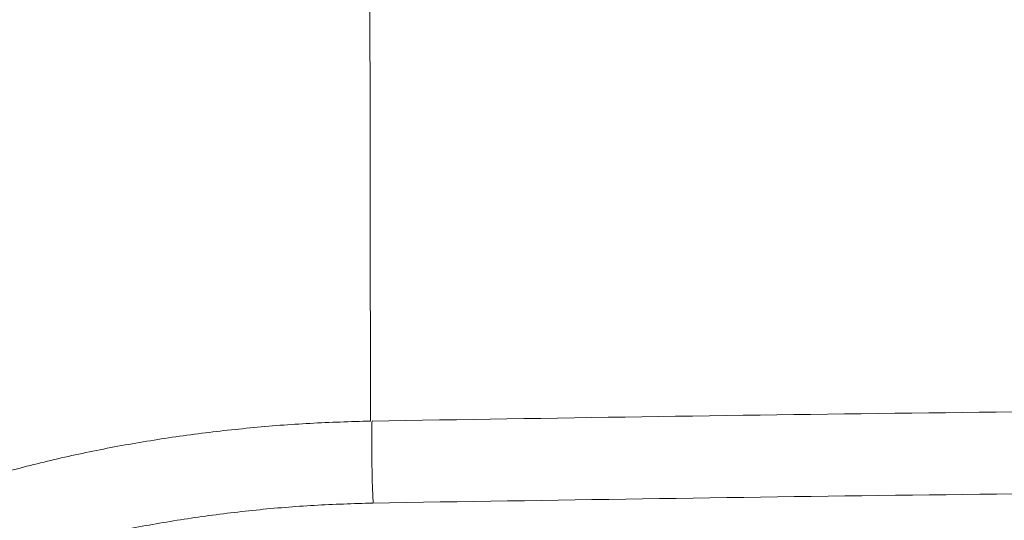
# Model space of a CAD drawing. Header units: millimetres. Extents: x 8 to 754, y 12 to 417.
# Tile 35 of 69: x 361.95 to 372.45, y 339.45 to 344.79. Entities that reach past the tile are written whole.
import ezdxf

# ---------------------------------------------------------------- set-up
doc = ezdxf.new("R2010")
doc.units = ezdxf.units.MM

msp = doc.modelspace()

# ---------------------------------------------------------------- linework, layer by layer
at = {"color": 252, "linetype": 'Continuous', "lineweight": 0}
for points, knots in [([(365.688, 340.507), (365.688, 341.053), (365.686, 342.147), (365.684, 343.784), (365.682, 345.419), (365.68, 347.052), (365.678, 348.683), (365.677, 350.312), (365.675, 352.142), (365.674, 354.171), (365.673, 356.398), (365.671, 358.534), (365.671, 359.925), (365.671, 360.577)], [0, 0, 0, 0, 0.080375, 0.160933, 0.241653, 0.322516, 0.403503, 0.484594, 0.56577, 0.677488, 0.789278, 0.901089, 1, 1, 1, 1]), ([(400.275, 340.507), (398.355, 340.538), (394.515, 340.599), (388.753, 340.649), (382.99, 340.666), (377.227, 340.649), (371.465, 340.599), (367.625, 340.538), (365.705, 340.507)], [0, 0, 0, 0, 0.166673, 0.333338, 0.5, 0.666662, 0.833327, 1, 1, 1, 1]), ([(365.688, 340.507), (365.473, 340.5), (365.042, 340.488), (364.401, 340.437), (363.767, 340.365), (363.144, 340.269), (362.535, 340.15), (361.906, 339.999), (361.263, 339.813), (360.615, 339.587), (360.002, 339.335), (359.429, 339.058), (358.897, 338.759), (358.409, 338.44), (357.968, 338.105), (357.575, 337.754), (357.23, 337.388), (356.934, 337.01), (356.686, 336.622), (356.49, 336.228), (356.344, 335.827), (356.25, 335.421), (356.206, 335.054), (356.216, 334.823), (356.219, 334.728)], [0, 0, 0, 0, 0.039078, 0.078296, 0.117631, 0.157052, 0.196516, 0.235983, 0.283458, 0.3312, 0.379181, 0.427345, 0.475617, 0.524154, 0.572921, 0.62158, 0.67028, 0.71927, 0.768428, 0.817553, 0.866749, 0.916113, 0.965739, 1, 1, 1, 1]), ([(365.705, 340.507), (365.704, 340.483), (365.703, 340.433), (365.702, 340.329), (365.702, 340.201), (365.704, 340.059), (365.706, 339.918), (365.71, 339.793), (365.714, 339.695), (365.717, 339.652), (365.718, 339.632)], [0, 0, 0, 0, 0.117714, 0.24824, 0.386757, 0.526416, 0.660525, 0.784799, 0.897856, 1, 1, 1, 1]), ([(365.713, 339.632), (367.632, 339.662), (371.47, 339.724), (377.229, 339.773), (382.988, 339.791), (388.746, 339.773), (394.505, 339.724), (398.343, 339.663), (400.262, 339.632)], [0, 0, 0, 0, 0.1667057, 0.3333646, 0.5, 0.6666354, 0.8332943, 1, 1, 1, 1]), ([(365.99, 329.176), (365.78, 329.179), (365.361, 329.183), (364.739, 329.222), (364.126, 329.284), (363.522, 329.372), (362.929, 329.485), (362.403, 329.61), (361.943, 329.737), (361.548, 329.861), (361.166, 329.995), (360.756, 330.156), (360.324, 330.348), (359.876, 330.577), (359.461, 330.819), (359.081, 331.071), (358.736, 331.33), (358.42, 331.6), (358.136, 331.882), (357.881, 332.174), (357.644, 332.493), (357.435, 332.837), (357.261, 333.205), (357.134, 333.577), (357.055, 333.955), (357.02, 334.367), (357.044, 334.811), (357.143, 335.281), (357.317, 335.745), (357.549, 336.174), (357.821, 336.564), (358.12, 336.915), (358.464, 337.251), (358.851, 337.572), (359.233, 337.843), (359.592, 338.067), (359.913, 338.25), (360.246, 338.421), (360.63, 338.6), (361.072, 338.782), (361.577, 338.961), (362.109, 339.123), (362.667, 339.266), (363.249, 339.388), (363.85, 339.486), (364.464, 339.561), (365.086, 339.613), (365.504, 339.625), (365.713, 339.632)], [0, 0, 0, 0, 0.020827, 0.041474, 0.062078, 0.082774, 0.1037, 0.124985, 0.140382, 0.155758, 0.171157, 0.186623, 0.20742, 0.228514, 0.249999, 0.270528, 0.291077, 0.311719, 0.332526, 0.353568, 0.374914, 0.399908, 0.424817, 0.449741, 0.474782, 0.50004, 0.5315, 0.562679, 0.593772, 0.624973, 0.650555, 0.675723, 0.700593, 0.725289, 0.749934, 0.766219, 0.78224, 0.798035, 0.813644, 0.834236, 0.854671, 0.875052, 0.89595, 0.916732, 0.937521, 0.958529, 0.97931, 1, 1, 1, 1])]:
    msp.add_open_spline(points, degree=3, knots=knots, dxfattribs=at)

doc.saveas('drawing.dxf')
